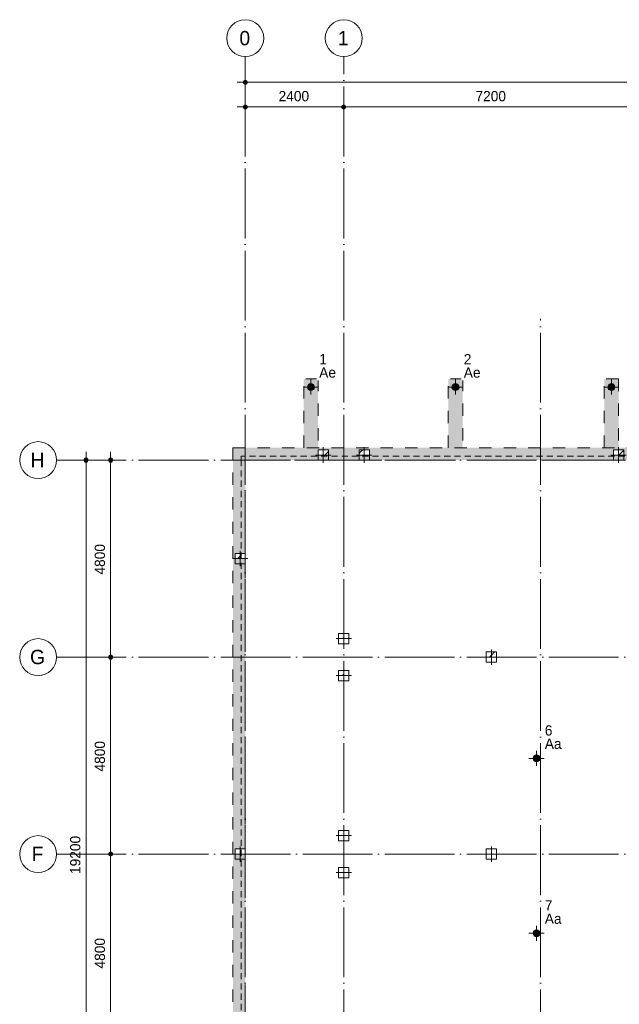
# Model space of a CAD drawing. Header units: millimetres. Extents: x -2900 to 56100, y -900 to 49332.
# Tile 4 of 9: x -2900 to 11719, y 25340 to 49332. Entities that reach past the tile are written whole.
import ezdxf

# ---------------------------------------------------------------- set-up
doc = ezdxf.new("R2010")
doc.units = ezdxf.units.MM
for name, pattern in [('WSP_hartlijn', [800, 500, -100, 100, -100]), ('WSP_hhidden', [250, 150, -100]), ('WSP_hidden', [600, 300, -300]), ('WSP_stramienlijn', [2000, 1700, -150, 0, -150])]:
    doc.linetypes.add(name, pattern=pattern)
for name, color, linetype, lineweight in [('00_algemeen - 0_25mm', 2, 'Continuous', 18), ('00_algemeen - hartlijn', 7, 'WSP_hartlijn', 13), ('00_maatvoering', 8, 'Continuous', 13), ('00_maatvoering-100', 8, 'Continuous', 13), ('07_stramien', 4, 'Continuous', 13), ('16_funderingsconstructies', 2, 'Continuous', 18), ('16_structural foundations - tags', 7, 'Continuous', 18), ('28_hoofddraagconstructies - kolommen en liggers', 1, 'Continuous', 13)]:
    doc.layers.add(name, color=color, linetype=linetype, lineweight=lineweight)
doc.layers.add('00_algemeen - beyond', color=9, linetype='Continuous')
doc.styles.add('Revittext', font='txt', dxfattribs={"height": 350})
doc.styles.add('Revittext_1', font='txt', dxfattribs={"height": 250})
doc.dimstyles.new('WSP_25_-_transparant', dxfattribs={"dimscale": 304.8, "dimtxt": 252.223969, "dimasz": 1.312336, "dimexe": 0.656168, "dimexo": 0.0625, "dimgap": 0.213255, "dimtad": 1, "dimdec": 0, "dimzin": 0, "dimdsep": 46, "dimtxsty": 'Revittext_1', "dimblk1": 'DOTSMALL', "dimblk2": 'DOTSMALL', "dimsah": 1, "dimcen": 0.09, "dimdle": 0.656168, "dimazin": 0, "dimtfac": 1, "dimtdec": 4, "dimtix": 1, "dimtmove": 0, "dimatfit": 3, "dimfxl": 0.656168, "dimfxlon": 1, "dimtvp": 1, "dimtolj": 1, "dimtzin": 0, "dimarcsym": 2})
pattern_1 = [(45, (-4500, -38725), (-449.013, 449.013), []), (45, (-4341.25, -38725), (0, 898.026), []), (45, (-4658.75, -38725), (0, 898.026), [])]
pattern_2 = [(45, (-5500, -38725), (-449.013, 449.013), []), (45, (-5341.25, -38725), (0, 898.026), []), (45, (-5658.75, -38725), (0, 898.026), [])]
pattern_3 = [(45, (-11700, -38725), (-449.013, 449.013), []), (45, (-11541.25, -38725), (0, 898.026), []), (45, (-11858.75, -38725), (0, 898.026), [])]
pattern_4 = [(45, (-2475, -36200), (-449.013, 449.013), []), (45, (-2316.25, -36200), (0, 898.026), []), (45, (-2633.75, -36200), (0, 898.026), [])]
pattern_5 = [(45, (-5000, -34250), (-449.013, 449.013), []), (45, (-4841.25, -34250), (0, 898.026), []), (45, (-5158.75, -34250), (0, 898.026), [])]
pattern_6 = [(45, (-5000, -33350), (-449.013, 449.013), []), (45, (-4841.25, -33350), (0, 898.026), []), (45, (-5158.75, -33350), (0, 898.026), [])]
pattern_7 = [(45, (-8600, -33800), (-449.013, 449.013), []), (45, (-8441.25, -33800), (0, 898.026), []), (45, (-8758.75, -33800), (0, 898.026), [])]
pattern_8 = [(45, (-8600, -29000), (-449.013, 449.013), []), (45, (-8441.25, -29000), (0, 898.026), []), (45, (-8758.75, -29000), (0, 898.026), [])]

# ---------------------------------------------------------------- blocks, each defined once
blk = doc.blocks.new('17_WSP_FD_beton - fundatiepaal v21-1 - ø168_178 _stalen buis_-1347607-palenplan - plot - 100')
at = {"layer": '16_funderingsconstructies'}
for points in [[(0, 0), (-59, 59), (-73, 42), (-81, 22), (-84, 0)], [(-59, -59), (0, 0), (-84, 0), (-81, -22), (-73, -42)], [(0, 0), (0, 84), (-22, 81), (-42, 73), (-59, 59)], [(0, -84), (0, 0), (-59, -59), (-42, -73), (-22, -81)], [(0, 0), (59, 59), (42, 73), (22, 81), (0, 84)], [(0, 0), (84, 0), (81, 22), (73, 42), (59, 59)], [(59, -59), (73, -42), (81, -22), (84, 0), (0, 0)], [(0, -84), (22, -81), (42, -73), (59, -59), (0, 0)]]:
    blk.add_hatch(color=256, dxfattribs=at).paths.add_polyline_path(points)
at = {"layer": '00_algemeen - 0_25mm'}
for p, q in [((0, 126), (0, -126)), ((-126, 0), (126, 0))]:
    blk.add_line(p, q, dxfattribs=at)
blk.add_circle((0, 0), 84, dxfattribs=at)
at = {"layer": '00_algemeen - hartlijn'}
for p, q in [((-184, 0), (184, 0)), ((0, -184), (0, 184))]:
    blk.add_line(p, q, dxfattribs=at)
blk = doc.blocks.new('17_WSP_FD_beton - fundatiepaal v21-1 - ø168_178 _stalen buis_-1347620-palenplan - plot - 100')
at = {"layer": '16_funderingsconstructies'}
for points in [[(0, 0), (-59, 59), (-73, 42), (-81, 22), (-84, 0)], [(-59, -59), (0, 0), (-84, 0), (-81, -22), (-73, -42)], [(0, 0), (0, 84), (-22, 81), (-42, 73), (-59, 59)], [(0, -84), (0, 0), (-59, -59), (-42, -73), (-22, -81)], [(0, 0), (59, 59), (42, 73), (22, 81), (0, 84)], [(84, 0), (81, 22), (73, 42), (59, 59), (0, 0)], [(59, -59), (73, -42), (81, -22), (84, 0), (0, 0)], [(0, -84), (22, -81), (42, -73), (59, -59), (0, 0)]]:
    blk.add_hatch(color=256, dxfattribs=at).paths.add_polyline_path(points)
at = {"layer": '00_algemeen - 0_25mm'}
for p, q in [((0, 126), (0, -126)), ((-126, 0), (126, 0))]:
    blk.add_line(p, q, dxfattribs=at)
blk.add_circle((0, 0), 84, dxfattribs=at)
at = {"layer": '00_algemeen - hartlijn'}
for p, q in [((-184, 0), (184, 0)), ((0, -184), (0, 184))]:
    blk.add_line(p, q, dxfattribs=at)
blk = doc.blocks.new('17_WSP_FD_prefab - fundatiepaal v18-0 - 250x250-1088808-palenplan - plot - 100')
at = {"layer": '16_funderingsconstructies', "lineweight": 13}
h = blk.add_hatch(dxfattribs=at)
h.set_pattern_fill('FP_1', color=10, style=0, pattern_type=2)
h.set_pattern_definition(pattern_1)
h.paths.add_polyline_path([(-125, 0), (0, 0), (-125, 125)])
h = blk.add_hatch(dxfattribs=at)
h.set_pattern_fill('FP_1', color=10, style=0, pattern_type=2)
h.set_pattern_definition(pattern_1)
h.paths.add_polyline_path([(0, 0), (0, 125), (-125, 125)])
h = blk.add_hatch(dxfattribs=at)
h.set_pattern_fill('FP_1', color=10, style=0, pattern_type=2)
h.set_pattern_definition(pattern_1)
h.paths.add_polyline_path([(0, 0), (125, 0), (125, 125)])
h = blk.add_hatch(dxfattribs=at)
h.set_pattern_fill('FP_1', color=10, style=0, pattern_type=2)
h.set_pattern_definition(pattern_1)
h.paths.add_polyline_path([(0, 0), (125, 125), (0, 125)])
at = {"layer": '00_algemeen - 0_25mm', "color": 8}
for p, q in [((-187.5, 0), (187.5, 0)), ((-125, 125), (125, 125)), ((-125, -125), (-125, 125)), ((0, 187.5), (0, -187.5)), ((125, 125), (125, -125)), ((125, -125), (-125, -125))]:
    blk.add_line(p, q, dxfattribs=at)
blk = doc.blocks.new('17_WSP_FD_prefab - fundatiepaal v18-0 - 250x250-V1-palenplan - plot - 100')
at = {"layer": '16_funderingsconstructies', "lineweight": 13}
h = blk.add_hatch(dxfattribs=at)
h.set_pattern_fill('FP_2', color=10, style=0, pattern_type=2)
h.set_pattern_definition(pattern_2)
h.paths.add_polyline_path([(-125, 0), (0, 0), (-125, 125)])
h = blk.add_hatch(dxfattribs=at)
h.set_pattern_fill('FP_2', color=10, style=0, pattern_type=2)
h.set_pattern_definition(pattern_2)
h.paths.add_polyline_path([(0, 0), (0, 125), (-125, 125)])
at = {"layer": '00_algemeen - 0_25mm', "color": 8}
for p, q in [((-187.5, 0), (187.5, 0)), ((-125, 125), (125, 125)), ((-125, -125), (-125, 125)), ((0, 187.5), (0, -187.5)), ((125, 125), (125, -125)), ((125, -125), (-125, -125))]:
    blk.add_line(p, q, dxfattribs=at)
blk = doc.blocks.new('17_WSP_FD_prefab - fundatiepaal v18-0 - 250x250-V2-palenplan - plot - 100')
at = {"layer": '16_funderingsconstructies', "lineweight": 13}
h = blk.add_hatch(dxfattribs=at)
h.set_pattern_fill('FP_3', color=10, style=0, pattern_type=2)
h.set_pattern_definition(pattern_3)
h.paths.add_polyline_path([(-125, 0), (0, 0), (-125, 125)])
h = blk.add_hatch(dxfattribs=at)
h.set_pattern_fill('FP_3', color=10, style=0, pattern_type=2)
h.set_pattern_definition(pattern_3)
h.paths.add_polyline_path([(0, 0), (0, 125), (-125, 125)])
h = blk.add_hatch(dxfattribs=at)
h.set_pattern_fill('FP_3', color=10, style=0, pattern_type=2)
h.set_pattern_definition(pattern_3)
h.paths.add_polyline_path([(0, 0), (125, 0), (125, 125)])
h = blk.add_hatch(dxfattribs=at)
h.set_pattern_fill('FP_3', color=10, style=0, pattern_type=2)
h.set_pattern_definition(pattern_3)
h.paths.add_polyline_path([(0, 0), (125, 125), (0, 125)])
at = {"layer": '00_algemeen - 0_25mm', "color": 8}
for p, q in [((-187.5, 0), (187.5, 0)), ((-125, 125), (125, 125)), ((-125, -125), (-125, 125)), ((0, 187.5), (0, -187.5)), ((125, 125), (125, -125)), ((125, -125), (-125, -125))]:
    blk.add_line(p, q, dxfattribs=at)
blk = doc.blocks.new('17_WSP_FD_prefab - fundatiepaal v18-0 - 250x250-V8-palenplan - plot - 100')
at = {"layer": '16_funderingsconstructies', "lineweight": 13}
h = blk.add_hatch(dxfattribs=at)
h.set_pattern_fill('FP_9', color=10, style=0, pattern_type=2)
h.set_pattern_definition(pattern_4)
h.paths.add_polyline_path([(-125, 0), (0, 0), (-125, 125)])
h = blk.add_hatch(dxfattribs=at)
h.set_pattern_fill('FP_9', color=10, style=0, pattern_type=2)
h.set_pattern_definition(pattern_4)
h.paths.add_polyline_path([(0, 0), (0, 125), (-125, 125)])
at = {"layer": '00_algemeen - 0_25mm', "color": 8}
for p, q in [((-187.5, 0), (187.5, 0)), ((-125, 125), (125, 125)), ((-125, -125), (-125, 125)), ((0, 187.5), (0, -187.5)), ((125, 125), (125, -125)), ((125, -125), (-125, -125))]:
    blk.add_line(p, q, dxfattribs=at)
blk = doc.blocks.new('17_WSP_FD_prefab - fundatiepaal v18-0 - 250x250-1089444-palenplan - plot - 100')
at = {"layer": '16_funderingsconstructies', "lineweight": 13}
h = blk.add_hatch(dxfattribs=at)
h.set_pattern_fill('FP_10', color=10, style=0, pattern_type=2)
h.set_pattern_definition(pattern_5)
h.paths.add_polyline_path([(-125, 0), (0, 0), (-125, 125)])
h = blk.add_hatch(dxfattribs=at)
h.set_pattern_fill('FP_10', color=10, style=0, pattern_type=2)
h.set_pattern_definition(pattern_5)
h.paths.add_polyline_path([(0, 0), (0, 125), (-125, 125)])
at = {"layer": '00_algemeen - 0_25mm', "color": 8}
for p, q in [((-187.5, 0), (187.5, 0)), ((-125, 125), (125, 125)), ((-125, -125), (-125, 125)), ((0, 187.5), (0, -187.5)), ((125, 125), (125, -125)), ((125, -125), (-125, -125))]:
    blk.add_line(p, q, dxfattribs=at)
blk = doc.blocks.new('17_WSP_FD_prefab - fundatiepaal v18-0 - 250x250-V9-palenplan - plot - 100')
at = {"layer": '16_funderingsconstructies', "lineweight": 13}
h = blk.add_hatch(dxfattribs=at)
h.set_pattern_fill('FP_11', color=10, style=0, pattern_type=2)
h.set_pattern_definition(pattern_6)
h.paths.add_polyline_path([(-125, 0), (0, 0), (-125, 125)])
h = blk.add_hatch(dxfattribs=at)
h.set_pattern_fill('FP_11', color=10, style=0, pattern_type=2)
h.set_pattern_definition(pattern_6)
h.paths.add_polyline_path([(0, 0), (0, 125), (-125, 125)])
at = {"layer": '00_algemeen - 0_25mm', "color": 8}
for p, q in [((-187.5, 0), (187.5, 0)), ((-125, 125), (125, 125)), ((-125, -125), (-125, 125)), ((0, 187.5), (0, -187.5)), ((125, 125), (125, -125)), ((125, -125), (-125, -125))]:
    blk.add_line(p, q, dxfattribs=at)
blk = doc.blocks.new('17_WSP_FD_prefab - fundatiepaal v18-0 - 250x250-1089782-palenplan - plot - 100')
at = {"layer": '16_funderingsconstructies', "lineweight": 13}
h = blk.add_hatch(dxfattribs=at)
h.set_pattern_fill('FP_12', color=10, style=0, pattern_type=2)
h.set_pattern_definition(pattern_7)
h.paths.add_polyline_path([(-125, 0), (0, 0), (-125, 125)])
h = blk.add_hatch(dxfattribs=at)
h.set_pattern_fill('FP_12', color=10, style=0, pattern_type=2)
h.set_pattern_definition(pattern_7)
h.paths.add_polyline_path([(0, 0), (0, 125), (-125, 125)])
h = blk.add_hatch(dxfattribs=at)
h.set_pattern_fill('FP_12', color=10, style=0, pattern_type=2)
h.set_pattern_definition(pattern_7)
h.paths.add_polyline_path([(0, 0), (125, 0), (125, 125)])
h = blk.add_hatch(dxfattribs=at)
h.set_pattern_fill('FP_12', color=10, style=0, pattern_type=2)
h.set_pattern_definition(pattern_7)
h.paths.add_polyline_path([(0, 0), (125, 125), (0, 125)])
at = {"layer": '00_algemeen - 0_25mm', "color": 8}
for p, q in [((-187.5, 0), (187.5, 0)), ((-125, 125), (125, 125)), ((-125, -125), (-125, 125)), ((0, 187.5), (0, -187.5)), ((125, 125), (125, -125)), ((125, -125), (-125, -125))]:
    blk.add_line(p, q, dxfattribs=at)
blk = doc.blocks.new('17_WSP_FD_prefab - fundatiepaal v18-0 - 250x250-V18-palenplan - plot - 100')
at = {"layer": '00_algemeen - 0_25mm', "color": 8}
for p, q in [((-187.5, 0), (187.5, 0)), ((-125, 125), (125, 125)), ((-125, -125), (-125, 125)), ((0, 187.5), (0, -187.5)), ((125, 125), (125, -125)), ((125, -125), (-125, -125))]:
    blk.add_line(p, q, dxfattribs=at)
blk = doc.blocks.new('17_WSP_FD_prefab - fundatiepaal v18-0 - 250x250-V23-palenplan - plot - 100')
at = {"layer": '16_funderingsconstructies', "lineweight": 13}
h = blk.add_hatch(dxfattribs=at)
h.set_pattern_fill('FP_20', color=10, style=0, pattern_type=2)
h.set_pattern_definition([(45, (-5000, -29450), (-449.013, 449.013), []), (45, (-4841.25, -29450), (0, 898.026), []), (45, (-5158.75, -29450), (0, 898.026), [])])
h.paths.add_polyline_path([(125, 0), (125, 125), (0, 0), (79, 0)])
at = {"layer": '00_algemeen - 0_25mm', "color": 8}
for p, q in [((-187, 0), (188, 0)), ((-125, 125), (125, 125)), ((-125, -125), (-125, 125)), ((0, 188), (0, -187)), ((125, 125), (125, -125)), ((125, -125), (-125, -125))]:
    blk.add_line(p, q, dxfattribs=at)
blk = doc.blocks.new('17_WSP_FD_prefab - fundatiepaal v18-0 - 250x250-V24-palenplan - plot - 100')
at = {"layer": '16_funderingsconstructies', "lineweight": 13}
h = blk.add_hatch(dxfattribs=at)
h.set_pattern_fill('FP_21', color=10, style=0, pattern_type=2)
h.set_pattern_definition([(45, (-5000, -28550), (-449.013, 449.013), []), (45, (-4841.25, -28550), (0, 898.026), []), (45, (-5158.75, -28550), (0, 898.026), [])])
h.paths.add_polyline_path([(125, 0), (125, 125), (0, 0), (79, 0)])
at = {"layer": '00_algemeen - 0_25mm', "color": 8}
for p, q in [((-187, 0), (188, 0)), ((-125, 125), (125, 125)), ((-125, -125), (-125, 125)), ((0, 188), (0, -187)), ((125, 125), (125, -125)), ((125, -125), (-125, -125))]:
    blk.add_line(p, q, dxfattribs=at)
blk = doc.blocks.new('17_WSP_FD_prefab - fundatiepaal v18-0 - 250x250-V25-palenplan - plot - 100')
at = {"layer": '16_funderingsconstructies', "lineweight": 13}
h = blk.add_hatch(dxfattribs=at)
h.set_pattern_fill('FP_22', color=10, style=0, pattern_type=2)
h.set_pattern_definition(pattern_8)
h.paths.add_polyline_path([(-125, 0), (0, 0), (-125, 125)])
h = blk.add_hatch(dxfattribs=at)
h.set_pattern_fill('FP_22', color=10, style=0, pattern_type=2)
h.set_pattern_definition(pattern_8)
h.paths.add_polyline_path([(0, 0), (0, 125), (-125, 125)])
h = blk.add_hatch(dxfattribs=at)
h.set_pattern_fill('FP_22', color=10, style=0, pattern_type=2)
h.set_pattern_definition(pattern_8)
h.paths.add_polyline_path([(0, 0), (125, 125), (0, 125)])
at = {"layer": '00_algemeen - 0_25mm', "color": 8}
for p, q in [((-187.5, 0), (187.5, 0)), ((-125, 125), (125, 125)), ((-125, -125), (-125, 125)), ((0, 187.5), (0, -187.5)), ((125, 125), (125, -125)), ((125, -125), (-125, -125))]:
    blk.add_line(p, q, dxfattribs=at)
blk = doc.blocks.new('Grid - Stramienbol 9_0mm-3500-palenplan - plot - 100')
at = {"layer": '07_stramien'}
blk.add_circle((0, 0), 4.5, dxfattribs=at)
blk = doc.blocks.new('DIMBLOCK1-palenplan - plot - 100')
at = {"layer": '00_maatvoering-100'}
h = blk.add_hatch(color=256, dxfattribs=at)
edge = h.paths.add_edge_path()
edge.add_arc((2600, 47807), 50, 0, 360)
h = blk.add_hatch(color=256, dxfattribs=at)
edge = h.paths.add_edge_path()
edge.add_arc((29000, 47807), 50, 0, 360)
for p, q in [((2600, 48007), (2600, 47607)), ((2600, 47807), (2600, 48007)), ((29000, 48007), (29000, 47607)), ((29000, 47807), (29000, 48007)), ((2400, 47807), (29000, 47807))]:
    blk.add_line(p, q, dxfattribs=at)
for centre in [(2600, 47807), (29000, 47807)]:
    blk.add_circle(centre, 50, dxfattribs=at)
at = {"layer": '00_maatvoering-100', "color": 0, "insert": (15315, 48195), "char_height": 250, "width": 1164.11, "attachment_point": 1, "line_spacing_factor": 0.931288, "style": 'Revittext_1'}
blk.add_mtext('26400', dxfattribs=at)
blk = doc.blocks.new('_DotSmall')
at = {"color": 0, "linetype": 'ByBlock', "const_width": 0.5}
blk.add_lwpolyline([(-0.0625, 0, 1), (0.0625, 0, 1)], format="xyb", close=True, dxfattribs=at)
blk = doc.blocks.new('DIMBLOCK4-palenplan - plot - 100')
at = {"layer": '00_maatvoering-100'}
h = blk.add_hatch(color=256, dxfattribs=at)
edge = h.paths.add_edge_path()
edge.add_arc((2600, 47207), 50, 0, 360)
h = blk.add_hatch(color=256, dxfattribs=at)
edge = h.paths.add_edge_path()
edge.add_arc((5000, 47207), 50, 0, 360)
for p, q in [((2600, 47407), (2600, 47007)), ((2600, 47207), (2600, 47407)), ((5000, 47407), (5000, 47007)), ((5000, 47207), (5000, 47407)), ((2400, 47207), (5000, 47207))]:
    blk.add_line(p, q, dxfattribs=at)
for centre in [(2600, 47207), (5000, 47207)]:
    blk.add_circle(centre, 50, dxfattribs=at)
at = {"layer": '00_maatvoering-100', "color": 0, "insert": (3412, 47595), "char_height": 250, "width": 931.29, "attachment_point": 1, "line_spacing_factor": 0.931288, "style": 'Revittext_1'}
blk.add_mtext('2400', dxfattribs=at)
blk = doc.blocks.new('DIMBLOCK5-palenplan - plot - 100')
at = {"layer": '00_maatvoering-100'}
h = blk.add_hatch(color=256, dxfattribs=at)
edge = h.paths.add_edge_path()
edge.add_arc((5000, 47207), 50, 0, 360)
h = blk.add_hatch(color=256, dxfattribs=at)
edge = h.paths.add_edge_path()
edge.add_arc((12200, 47207), 50, 0, 360)
for p, q in [((5000, 47407), (5000, 47007)), ((5000, 47207), (5000, 47407)), ((12200, 47407), (12200, 47007)), ((12200, 47207), (12200, 47407)), ((5000, 47207), (12200, 47207))]:
    blk.add_line(p, q, dxfattribs=at)
for centre in [(5000, 47207), (12200, 47207)]:
    blk.add_circle(centre, 50, dxfattribs=at)
at = {"layer": '00_maatvoering-100', "color": 0, "insert": (8212, 47595), "char_height": 250, "width": 931.29, "attachment_point": 1, "line_spacing_factor": 0.931288, "style": 'Revittext_1'}
blk.add_mtext('7200', dxfattribs=at)
blk = doc.blocks.new('DIMBLOCK18-palenplan - plot - 100')
at = {"layer": '00_maatvoering-100'}
h = blk.add_hatch(color=256, dxfattribs=at)
edge = h.paths.add_edge_path()
edge.add_arc((-1282, 38600), 50, 0, 360)
h = blk.add_hatch(color=256, dxfattribs=at)
edge = h.paths.add_edge_path()
edge.add_arc((-1282, 19400), 50, 0, 360)
for p, q in [((-1282, 38800), (-1282, 19400)), ((-1082, 38600), (-1482, 38600)), ((-1282, 38600), (-1082, 38600)), ((-1082, 19400), (-1482, 19400)), ((-1282, 19400), (-1082, 19400))]:
    blk.add_line(p, q, dxfattribs=at)
for centre in [(-1282, 38600), (-1282, 19400)]:
    blk.add_circle(centre, 50, dxfattribs=at)
at = {"layer": '00_maatvoering-100', "color": 0, "insert": (-1671, 28515), "char_height": 250, "width": 1164.11, "attachment_point": 1, "rotation": 90, "line_spacing_factor": 0.931288, "style": 'Revittext_1'}
blk.add_mtext('19200', dxfattribs=at)
blk = doc.blocks.new('DIMBLOCK20-palenplan - plot - 100')
at = {"layer": '00_maatvoering-100'}
h = blk.add_hatch(color=256, dxfattribs=at)
edge = h.paths.add_edge_path()
edge.add_arc((-682, 38600), 50, 0, 360)
h = blk.add_hatch(color=256, dxfattribs=at)
edge = h.paths.add_edge_path()
edge.add_arc((-682, 33800), 50, 0, 360)
for p, q in [((-682, 38800), (-682, 33800)), ((-482, 38600), (-882, 38600)), ((-682, 38600), (-482, 38600)), ((-482, 33800), (-882, 33800)), ((-682, 33800), (-482, 33800))]:
    blk.add_line(p, q, dxfattribs=at)
for centre in [(-682, 38600), (-682, 33800)]:
    blk.add_circle(centre, 50, dxfattribs=at)
at = {"layer": '00_maatvoering-100', "color": 0, "insert": (-1071, 35812), "char_height": 250, "width": 931.29, "attachment_point": 1, "rotation": 90, "line_spacing_factor": 0.931288, "style": 'Revittext_1'}
blk.add_mtext('4800', dxfattribs=at)
blk = doc.blocks.new('DIMBLOCK21-palenplan - plot - 100')
at = {"layer": '00_maatvoering-100'}
h = blk.add_hatch(color=256, dxfattribs=at)
edge = h.paths.add_edge_path()
edge.add_arc((-682, 33800), 50, 0, 360)
h = blk.add_hatch(color=256, dxfattribs=at)
edge = h.paths.add_edge_path()
edge.add_arc((-682, 29000), 50, 0, 360)
for p, q in [((-482, 33800), (-882, 33800)), ((-682, 33800), (-682, 29000)), ((-682, 33800), (-482, 33800)), ((-482, 29000), (-882, 29000)), ((-682, 29000), (-482, 29000))]:
    blk.add_line(p, q, dxfattribs=at)
for centre in [(-682, 33800), (-682, 29000)]:
    blk.add_circle(centre, 50, dxfattribs=at)
at = {"layer": '00_maatvoering-100', "color": 0, "insert": (-1071, 31012), "char_height": 250, "width": 931.29, "attachment_point": 1, "rotation": 90, "line_spacing_factor": 0.931288, "style": 'Revittext_1'}
blk.add_mtext('4800', dxfattribs=at)
blk = doc.blocks.new('DIMBLOCK22-palenplan - plot - 100')
at = {"layer": '00_maatvoering-100'}
h = blk.add_hatch(color=256, dxfattribs=at)
edge = h.paths.add_edge_path()
edge.add_arc((-682, 29000), 50, 0, 360)
h = blk.add_hatch(color=256, dxfattribs=at)
edge = h.paths.add_edge_path()
edge.add_arc((-682, 24200), 50, 0, 360)
for p, q in [((-482, 29000), (-882, 29000)), ((-682, 29000), (-682, 24200)), ((-682, 29000), (-482, 29000)), ((-482, 24200), (-882, 24200)), ((-682, 24200), (-482, 24200))]:
    blk.add_line(p, q, dxfattribs=at)
for centre in [(-682, 29000), (-682, 24200)]:
    blk.add_circle(centre, 50, dxfattribs=at)
at = {"layer": '00_maatvoering-100', "color": 0, "insert": (-1071, 26212), "char_height": 250, "width": 931.29, "attachment_point": 1, "rotation": 90, "line_spacing_factor": 0.931288, "style": 'Revittext_1'}
blk.add_mtext('4800', dxfattribs=at)

msp = doc.modelspace()

# ---------------------------------------------------------------- hatches: boundary and pattern name
at = {"layer": '00_algemeen - beyond'}
h = msp.add_hatch(color=256, dxfattribs=at)
h.paths.add_polyline_path([(4025, 38900), (4375, 38900), (4375, 40580), (4025, 40580), (4025, 40320.4)])
h.paths.add_polyline_path([(4200, 40295.8), (4178.3, 40298.7), (4158, 40307.1), (4140.6, 40320.4), (4127.3, 40337.8), (4118.9, 40358.1), (4116, 40379.8), (4118.9, 40401.6), (4127.3, 40421.8), (4140.6, 40439.2), (4158, 40452.6), (4178.3, 40461), (4200, 40463.8), (4221.7, 40461), (4242, 40452.6), (4259.4, 40439.2), (4272.7, 40421.8), (4281.1, 40401.6), (4284, 40379.8), (4281.1, 40358.1), (4272.7, 40337.8), (4259.4, 40320.4), (4242, 40307.1), (4221.7, 40298.7)])
h = msp.add_hatch(color=256, dxfattribs=at)
h.paths.add_polyline_path([(7550, 38900), (7900, 38900), (7900, 40580), (7550, 40580), (7550, 40320.4)])
h.paths.add_polyline_path([(7725, 40295.8), (7703.3, 40298.7), (7683, 40307.1), (7665.6, 40320.4), (7652.3, 40337.8), (7643.9, 40358.1), (7641, 40379.8), (7643.9, 40401.6), (7652.3, 40421.8), (7665.6, 40439.2), (7683, 40452.6), (7703.3, 40461), (7725, 40463.8), (7746.7, 40461), (7767, 40452.6), (7784.4, 40439.2), (7797.7, 40421.8), (7806.1, 40401.6), (7809, 40379.8), (7806.1, 40358.1), (7797.7, 40337.8), (7784.4, 40320.4), (7767, 40307.1), (7746.7, 40298.7)])
h = msp.add_hatch(color=256, dxfattribs=at)
h.paths.add_polyline_path([(11350, 38900), (11700, 38900), (11700, 40580), (11350, 40580), (11350, 40320.4)])
h.paths.add_polyline_path([(11525, 40295.8), (11503.3, 40298.7), (11483, 40307.1), (11465.6, 40320.4), (11452.3, 40337.8), (11443.9, 40358.1), (11441, 40379.8), (11443.9, 40401.6), (11452.3, 40421.8), (11465.6, 40439.2), (11483, 40452.6), (11503.3, 40461), (11525, 40463.8), (11546.7, 40461), (11567, 40452.6), (11584.4, 40439.2), (11597.7, 40421.8), (11606.1, 40401.6), (11609, 40379.8), (11606.1, 40358.1), (11597.7, 40337.8), (11584.4, 40320.4), (11567, 40307.1), (11546.7, 40298.7)])
h = msp.add_hatch(color=256, dxfattribs=at)
h.paths.add_polyline_path([(29300, 38600), (29300, 38900), (2300, 38900), (2300, 38600), (25975, 38600), (25975, 38725), (26225, 38725), (26225, 38600), (26975, 38600), (26975, 38725), (27225, 38725), (27225, 38600), (29000, 38600)])
h.paths.add_polyline_path([(19775, 38725), (19775, 38850), (20025, 38850), (20025, 38725), (19900, 38725)])
h.paths.add_polyline_path([(19025, 38725), (18775, 38725), (18775, 38850), (19025, 38850)])
h.paths.add_polyline_path([(4500, 38725), (4375, 38725), (4375, 38850), (4625, 38850), (4625, 38725)])
h.paths.add_polyline_path([(12825, 38725), (12575, 38725), (12575, 38850), (12825, 38850), (12825, 38781.7)])
h.paths.add_polyline_path([(11825, 38725), (11575, 38725), (11575, 38850), (11825, 38850), (11825, 38793)])
h.paths.add_polyline_path([(5500, 38725), (5375, 38725), (5375, 38850), (5625, 38850), (5625, 38725)])
msp.add_hatch(color=256, dxfattribs=at).paths.add_polyline_path([(2300, 19400), (2600, 19400), (2600, 21800), (2350, 21800), (2350, 21925), (2600, 21925), (2600, 29000), (2350, 29000), (2350, 29125), (2600, 29125), (2600, 36200), (2350, 36200), (2350, 36325), (2600, 36325), (2600, 38600), (2300, 38600), (2300, 21800)])

# ---------------------------------------------------------------- linework, layer by layer
at = {"layer": '00_algemeen - beyond', "linetype": 'WSP_hidden', "lineweight": 13}
for p, q in [((4375, 40580), (4025, 40580)), ((4025, 38900), (4025, 40580)), ((4375, 40580), (4375, 38900)), ((7900, 40580), (7550, 40580)), ((7550, 38900), (7550, 40580)), ((7900, 40580), (7900, 38900)), ((11700, 40580), (11350, 40580)), ((11350, 38900), (11350, 40580)), ((11700, 40580), (11700, 38912.5)), ((2300, 38600), (2300, 38900)), ((2300, 38900), (29300, 38900)), ((2300, 19400), (2300, 38600)), ((2600, 38600), (4375, 38600)), ((2600, 36325), (2600, 38600)), ((4625, 38600), (5375, 38600)), ((5625, 38600), (11575, 38600)), ((2600, 29125), (2600, 36075)), ((2600, 21925), (2600, 28875))]:
    msp.add_line(p, q, dxfattribs=at)
at = {"layer": '07_stramien', "linetype": 'WSP_stramienlijn'}
for p, q in [((2600, 0), (2600, 48432.3)), ((5000, 0), (5000, 48432.3)), ((9800, 0), (9800, 42040.5)), ((-2000, 38600), (55200, 38600)), ((-2000, 33800), (55200, 33800)), ((-2000, 29000), (55200, 29000))]:
    msp.add_line(p, q, dxfattribs=at)
at = {"layer": '28_hoofddraagconstructies - kolommen en liggers', "linetype": 'WSP_hhidden'}
for p, q in [((2500, 38700), (2500, 38600)), ((29100, 38700), (2500, 38700)), ((2500, 38600), (2500, 19400))]:
    msp.add_line(p, q, dxfattribs=at)

# ---------------------------------------------------------------- block references
at = {"layer": '07_stramien', "xscale": 99.99999999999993, "yscale": 99.99999999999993, "zscale": 99.99999999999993}
for p in [(2600, 48882.3), (5000, 48882.3)]:
    msp.add_blockref('Grid - Stramienbol 9_0mm-3500-palenplan - plot - 100', p, dxfattribs=at)
at = {"layer": '07_stramien', "xscale": 99.99999999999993, "yscale": 99.99999999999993, "zscale": 99.99999999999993, "rotation": 269.9999999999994}
for p in [(-2450, 38600), (-2450, 33800), (-2450, 29000)]:
    msp.add_blockref('Grid - Stramienbol 9_0mm-3500-palenplan - plot - 100', p, dxfattribs=at)
at = {"layer": '16_funderingsconstructies'}
for name, p in [('17_WSP_FD_beton - fundatiepaal v21-1 - ø168_178 _stalen buis_-1347607-palenplan - plot - 100', (4200, 40379.8)), ('17_WSP_FD_beton - fundatiepaal v21-1 - ø168_178 _stalen buis_-1347607-palenplan - plot - 100', (7725, 40379.8)), ('17_WSP_FD_beton - fundatiepaal v21-1 - ø168_178 _stalen buis_-1347607-palenplan - plot - 100', (11525, 40379.8)), ('17_WSP_FD_beton - fundatiepaal v21-1 - ø168_178 _stalen buis_-1347620-palenplan - plot - 100', (9700, 31333.5)), ('17_WSP_FD_beton - fundatiepaal v21-1 - ø168_178 _stalen buis_-1347620-palenplan - plot - 100', (9700, 27071.5))]:
    msp.add_blockref(name, p, dxfattribs=at)
at = {"layer": '16_funderingsconstructies', "color": 55, "lineweight": 13}
for name, p in [('17_WSP_FD_prefab - fundatiepaal v18-0 - 250x250-1088808-palenplan - plot - 100', (4500, 38725)), ('17_WSP_FD_prefab - fundatiepaal v18-0 - 250x250-V1-palenplan - plot - 100', (5500, 38725)), ('17_WSP_FD_prefab - fundatiepaal v18-0 - 250x250-V2-palenplan - plot - 100', (11700, 38725)), ('17_WSP_FD_prefab - fundatiepaal v18-0 - 250x250-V8-palenplan - plot - 100', (2475, 36200)), ('17_WSP_FD_prefab - fundatiepaal v18-0 - 250x250-1089444-palenplan - plot - 100', (5000, 34250)), ('17_WSP_FD_prefab - fundatiepaal v18-0 - 250x250-1089782-palenplan - plot - 100', (8600, 33800)), ('17_WSP_FD_prefab - fundatiepaal v18-0 - 250x250-V9-palenplan - plot - 100', (5000, 33350)), ('17_WSP_FD_prefab - fundatiepaal v18-0 - 250x250-V23-palenplan - plot - 100', (5000, 29450)), ('17_WSP_FD_prefab - fundatiepaal v18-0 - 250x250-V18-palenplan - plot - 100', (2475, 29000)), ('17_WSP_FD_prefab - fundatiepaal v18-0 - 250x250-V25-palenplan - plot - 100', (8600, 29000)), ('17_WSP_FD_prefab - fundatiepaal v18-0 - 250x250-V24-palenplan - plot - 100', (5000, 28550))]:
    msp.add_blockref(name, p, dxfattribs=at)

# ---------------------------------------------------------------- texts
at = {"layer": '07_stramien', "char_height": 350, "attachment_point": 1, "style": 'Revittext'}
for s, insert, width in [('0', (2457.4, 49057.9), 336.709), ('1', (4857.4, 49057.9), 336.709), ('H', (-2634.6, 38778.3), 432.911), ('G', (-2647.6, 33978.3), 464.979), ('F', (-2608.1, 29178.3), 368.776)]:
    msp.add_mtext(s, dxfattribs=dict(at, insert=insert, width=width))

# ---------------------------------------------------------------- dimensions: what is measured, and where the dimension line sits
at = {"layer": '00_maatvoering'}
for base, p1, p2, override, picture, middle in [((29000, 47806.5), (2600, 48006.5), (29000, 48006.5), {"dimpost": '<>', "dimfxl": 26400}, 'DIMBLOCK1-palenplan - plot - 100', (15800, 47999.2)), ((5000, 47206.5), (2600, 47406.5), (5000, 47406.5), {"dimpost": '<>', "dimfxl": 2400}, 'DIMBLOCK4-palenplan - plot - 100', (3800, 47399.2)), ((12200, 47206.5), (5000, 47406.5), (12200, 47406.5), {"dimpost": '<>', "dimfxl": 7200}, 'DIMBLOCK5-palenplan - plot - 100', (8600, 47399.2))]:
    dim = msp.add_linear_dim(base=base, p1=p1, p2=p2, dimstyle='WSP_25_-_transparant', override=override, dxfattribs=at)
    dim.commit()
    dim.dimension.update_dxf_attribs({"geometry": picture, "text_midpoint": middle})
for base, p1, p2, override, picture, middle in [((-1282, 19400), (-1082, 38600), (-1082, 19400), {"dimpost": '<>', "dimfxl": 19200}, 'DIMBLOCK18-palenplan - plot - 100', (-1474.7, 29000)), ((-682, 33800), (-482, 38600), (-482, 33800), {"dimpost": '<>', "dimfxl": 4800}, 'DIMBLOCK20-palenplan - plot - 100', (-874.7, 36200)), ((-682, 29000), (-482, 33800), (-482, 29000), {"dimpost": '<>', "dimfxl": 4800}, 'DIMBLOCK21-palenplan - plot - 100', (-874.7, 31400)), ((-682, 24200), (-482, 29000), (-482, 24200), {"dimpost": '<>', "dimfxl": 4800}, 'DIMBLOCK22-palenplan - plot - 100', (-874.7, 26600))]:
    dim = msp.add_linear_dim(base=base, p1=p1, p2=p2, angle=90, dimstyle='WSP_25_-_transparant', override=override, dxfattribs=at)
    dim.commit()
    dim.dimension.update_dxf_attribs({"geometry": picture, "text_midpoint": middle})

# ---------------------------------------------------------------- next in the draw order: texts
at = {"layer": '16_structural foundations - tags', "lineweight": 13, "char_height": 250, "width": 513.08, "attachment_point": 1, "style": 'Revittext_1', "bg_fill": 3, "box_fill_scale": 1.25, "bg_fill_color": 256, "bg_fill_true_color": 13158600, "bg_fill_transparency": 0}
for s, insert in [('Ae', (4401.9, 40860.1)), ('Ae', (7926.9, 40860.1)), ('Aa', (9901.9, 31813.8)), ('Aa', (9901.9, 27551.8))]:
    msp.add_mtext(s, dxfattribs=dict(at, insert=insert))

# ---------------------------------------------------------------- next in the draw order: texts
at = {"layer": '16_structural foundations - tags', "lineweight": 13, "char_height": 250, "width": 232.489, "attachment_point": 1, "style": 'Revittext_1', "bg_fill": 3, "box_fill_scale": 1.25, "bg_fill_color": 256, "bg_fill_true_color": 13158600, "bg_fill_transparency": 0}
for s, insert in [('1', (4401.9, 41185.3)), ('2', (7926.9, 41185.3)), ('6', (9901.9, 32138.9)), ('7', (9901.9, 27876.9))]:
    msp.add_mtext(s, dxfattribs=dict(at, insert=insert))

doc.saveas('drawing.dxf')
